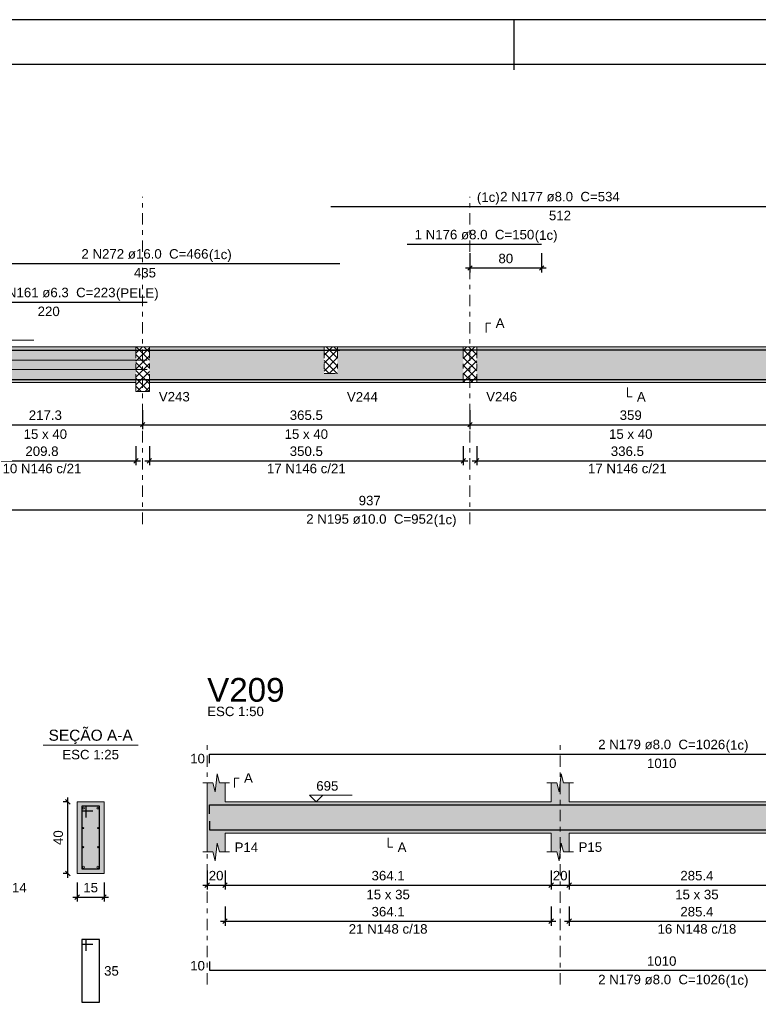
# Model space of a CAD drawing. Header units: millimetres. Extents: x 0 to 119, y 0 to 84.
# Tile 27 of 30: x 71 to 87, y 62 to 84. Entities that reach past the tile are written whole.
import ezdxf

# ---------------------------------------------------------------- set-up
doc = ezdxf.new("R2010")
doc.units = ezdxf.units.MM
doc.header["$MEASUREMENT"] = 0
doc.linetypes.add('DASHDOT', pattern=[2.54, 1.27, -0.635, 0, -0.635])
doc.linetypes.add('NULL', pattern=[0])
doc.layers.get('0').update_dxf_attribs({"lineweight": 18})
for name, color, linetype, lineweight in [('Descrição da armadura', 7, 'Continuous', 0), ('DT-Arm complementar', 5, 'Continuous', 5), ('DT-Barras na forma', 2, 'Continuous', 30), ('DT-Barras no corte', 5, 'Continuous', 5), ('DT-Barras rebatidas', 2, 'Continuous', 30), ('DT-Cotas', 9, 'Continuous', 5), ('DT-Forma', 5, 'Continuous', 5), ('DT-Hachura forma vigas', 254, 'Continuous', 5), ('DT-Hachura intersecção vigas', 9, 'Continuous', 5), ('DT-Hachura seção vigas', 254, 'Continuous', 5), ('DT-Pontilhado', 9, 'DASHDOT', 5), ('DT-Textos', 7, 'Continuous', 5), ('DT-Título', 3, 'Continuous', 20), ('Textos armaduras', 7, 'Continuous', 0)]:
    doc.layers.add(name, color=color, linetype=linetype, lineweight=lineweight)
doc.layers.add('SEDUC_MARF', color=1, linetype='Continuous')
doc.layers.add('SEDUC_MARGG', color=7, linetype='Continuous')
doc.styles.add('Arial', font='txt')
doc.dimstyles.new('UM_25.000000', dxfattribs={"dimtxt": 0.18, "dimasz": 0.1, "dimexe": 0.1, "dimexo": 0.2, "dimgap": 0, "dimtad": 1, "dimtih": 1, "dimtoh": 1, "dimdec": 1, "dimlfac": 25, "dimzin": 0, "dimdsep": 46, "dimtxsty": 'Standard', "dimcen": 0.09, "dimdle": 0.1, "dimadec": 1, "dimazin": 2, "dimtfac": 1, "dimtdec": 4, "dimtofl": 0, "dimtmove": 0, "dimatfit": 3, "dimfxl": 1, "dimtolj": 1, "dimarcsym": 0})
doc.dimstyles.new('UM_50.000000', dxfattribs={"dimtxt": 0.18, "dimasz": 0.1, "dimexe": 0.1, "dimexo": 0.2, "dimgap": 0, "dimtad": 1, "dimtih": 1, "dimtoh": 1, "dimdec": 1, "dimlfac": 50, "dimzin": 0, "dimdsep": 46, "dimtxsty": 'Standard', "dimcen": 0.09, "dimdle": 0.1, "dimadec": 1, "dimazin": 2, "dimtfac": 1, "dimtdec": 4, "dimtofl": 0, "dimtmove": 0, "dimatfit": 3, "dimfxl": 1, "dimtolj": 1, "dimarcsym": 0})

# ---------------------------------------------------------------- blocks, each defined once
blk = doc.blocks.new('_Oblique')
at = {"color": 0, "linetype": 'ByBlock', "lineweight": -2}
blk.add_line((-0.5, -0.5), (0.5, 0.5), dxfattribs=at)
blk = doc.blocks.new('*D36')
at = {"layer": 'Defpoints', "color": 0}
for p in [(69.269, 75.58), (73.615, 75.58), (73.615, 75.051)]:
    blk.add_point(p, dxfattribs=at)
at = {"layer": 'DT-Cotas', "color": 0, "lineweight": -2}
for p, q in [((69.269, 75.38), (69.269, 74.951)), ((73.615, 75.38), (73.615, 74.951)), ((69.169, 75.051), (73.715, 75.051))]:
    blk.add_line(p, q, dxfattribs=at)
at = {"layer": 'DT-Cotas', "color": 0, "lineweight": -2, "xscale": 0.1, "yscale": 0.1, "zscale": 0.1, "rotation": 180}
blk.add_blockref('_Oblique', (69.269, 75.051), dxfattribs=at)
at = {"layer": 'DT-Cotas', "color": 0, "lineweight": -2, "xscale": 0.1, "yscale": 0.1, "zscale": 0.1}
blk.add_blockref('_Oblique', (73.615, 75.051), dxfattribs=at)
at = {"layer": 'DT-Cotas', "color": 7, "insert": (71.442, 75.263), "char_height": 0.2118, "attachment_point": 5, "rotation": 0.0057, "style": 'Arial'}
blk.add_mtext('\\A1;217.3', dxfattribs=at)
blk = doc.blocks.new('*D37')
at = {"layer": 'Defpoints', "color": 0}
for p in [(73.615, 75.58), (80.925, 75.58), (80.925, 75.051)]:
    blk.add_point(p, dxfattribs=at)
at = {"layer": 'DT-Cotas', "color": 0, "lineweight": -2}
for p, q in [((73.615, 75.38), (73.615, 74.951)), ((80.925, 75.38), (80.925, 74.951)), ((73.515, 75.051), (81.025, 75.051))]:
    blk.add_line(p, q, dxfattribs=at)
at = {"layer": 'DT-Cotas', "color": 0, "lineweight": -2, "xscale": 0.1, "yscale": 0.1, "zscale": 0.1, "rotation": 180}
blk.add_blockref('_Oblique', (73.615, 75.051), dxfattribs=at)
at = {"layer": 'DT-Cotas', "color": 0, "lineweight": -2, "xscale": 0.1, "yscale": 0.1, "zscale": 0.1}
blk.add_blockref('_Oblique', (80.925, 75.051), dxfattribs=at)
at = {"layer": 'DT-Cotas', "color": 7, "insert": (77.27, 75.263), "char_height": 0.2118, "attachment_point": 5, "rotation": 0.0057, "style": 'Arial'}
blk.add_mtext('\\A1;365.5', dxfattribs=at)
blk = doc.blocks.new('*D38')
at = {"layer": 'Defpoints', "color": 0}
for p in [(80.925, 75.58), (88.104, 75.58), (88.104, 75.051)]:
    blk.add_point(p, dxfattribs=at)
at = {"layer": 'DT-Cotas', "color": 0, "lineweight": -2}
for p, q in [((80.925, 75.38), (80.925, 74.951)), ((88.104, 75.38), (88.104, 74.951)), ((80.825, 75.051), (88.204, 75.051))]:
    blk.add_line(p, q, dxfattribs=at)
at = {"layer": 'DT-Cotas', "color": 0, "lineweight": -2, "xscale": 0.1, "yscale": 0.1, "zscale": 0.1, "rotation": 180}
blk.add_blockref('_Oblique', (80.925, 75.051), dxfattribs=at)
at = {"layer": 'DT-Cotas', "color": 0, "lineweight": -2, "xscale": 0.1, "yscale": 0.1, "zscale": 0.1}
blk.add_blockref('_Oblique', (88.104, 75.051), dxfattribs=at)
at = {"layer": 'DT-Cotas', "color": 7, "insert": (84.515, 75.263), "char_height": 0.2118, "attachment_point": 5, "rotation": 0.0057, "style": 'Arial'}
blk.add_mtext('\\A1;359', dxfattribs=at)
blk = doc.blocks.new('*D39')
at = {"layer": 'Defpoints', "color": 0}
for p in [(80.925, 79.082), (82.525, 79.082), (82.525, 78.553)]:
    blk.add_point(p, dxfattribs=at)
at = {"layer": 'DT-Cotas', "color": 0, "lineweight": -2}
for p, q in [((80.925, 78.882), (80.925, 78.453)), ((82.525, 78.882), (82.525, 78.453)), ((80.825, 78.553), (82.625, 78.553))]:
    blk.add_line(p, q, dxfattribs=at)
at = {"layer": 'DT-Cotas', "color": 0, "lineweight": -2, "xscale": 0.1, "yscale": 0.1, "zscale": 0.1, "rotation": 180}
blk.add_blockref('_Oblique', (80.925, 78.553), dxfattribs=at)
at = {"layer": 'DT-Cotas', "color": 0, "lineweight": -2, "xscale": 0.1, "yscale": 0.1, "zscale": 0.1}
blk.add_blockref('_Oblique', (82.525, 78.553), dxfattribs=at)
at = {"layer": 'DT-Cotas', "color": 7, "insert": (81.725, 78.764), "char_height": 0.2118, "attachment_point": 5, "rotation": 0.0057, "style": 'Arial'}
blk.add_mtext('\\A1;80', dxfattribs=at)
blk = doc.blocks.new('*D42')
at = {"layer": 'Defpoints', "color": 0}
for p in [(69.269, 74.775), (73.465, 74.775), (73.465, 74.246)]:
    blk.add_point(p, dxfattribs=at)
at = {"layer": 'DT-Cotas', "color": 0, "lineweight": -2}
for p, q in [((69.269, 74.575), (69.269, 74.146)), ((73.465, 74.575), (73.465, 74.146)), ((69.169, 74.246), (73.565, 74.246))]:
    blk.add_line(p, q, dxfattribs=at)
at = {"layer": 'DT-Cotas', "color": 0, "lineweight": -2, "xscale": 0.1, "yscale": 0.1, "zscale": 0.1, "rotation": 180}
blk.add_blockref('_Oblique', (69.269, 74.246), dxfattribs=at)
at = {"layer": 'DT-Cotas', "color": 0, "lineweight": -2, "xscale": 0.1, "yscale": 0.1, "zscale": 0.1}
blk.add_blockref('_Oblique', (73.465, 74.246), dxfattribs=at)
at = {"layer": 'DT-Cotas', "color": 7, "insert": (71.367, 74.458), "char_height": 0.2118, "attachment_point": 5, "rotation": 0.0057, "style": 'Arial'}
blk.add_mtext('\\A1;209.8', dxfattribs=at)
blk = doc.blocks.new('*D43')
at = {"layer": 'Defpoints', "color": 0}
for p in [(73.765, 74.775), (80.775, 74.775), (80.775, 74.246)]:
    blk.add_point(p, dxfattribs=at)
at = {"layer": 'DT-Cotas', "color": 0, "lineweight": -2}
for p, q in [((73.765, 74.575), (73.765, 74.146)), ((80.775, 74.575), (80.775, 74.146)), ((73.665, 74.246), (80.875, 74.246))]:
    blk.add_line(p, q, dxfattribs=at)
at = {"layer": 'DT-Cotas', "color": 0, "lineweight": -2, "xscale": 0.1, "yscale": 0.1, "zscale": 0.1, "rotation": 180}
blk.add_blockref('_Oblique', (73.765, 74.246), dxfattribs=at)
at = {"layer": 'DT-Cotas', "color": 0, "lineweight": -2, "xscale": 0.1, "yscale": 0.1, "zscale": 0.1}
blk.add_blockref('_Oblique', (80.775, 74.246), dxfattribs=at)
at = {"layer": 'DT-Cotas', "color": 7, "insert": (77.27, 74.458), "char_height": 0.2118, "attachment_point": 5, "rotation": 0.0057, "style": 'Arial'}
blk.add_mtext('\\A1;350.5', dxfattribs=at)
blk = doc.blocks.new('*D44')
at = {"layer": 'Defpoints', "color": 0}
for p in [(81.075, 74.775), (87.804, 74.775), (87.804, 74.246)]:
    blk.add_point(p, dxfattribs=at)
at = {"layer": 'DT-Cotas', "color": 0, "lineweight": -2}
for p, q in [((81.075, 74.575), (81.075, 74.146)), ((87.804, 74.575), (87.804, 74.146)), ((80.975, 74.246), (87.904, 74.246))]:
    blk.add_line(p, q, dxfattribs=at)
at = {"layer": 'DT-Cotas', "color": 0, "lineweight": -2, "xscale": 0.1, "yscale": 0.1, "zscale": 0.1, "rotation": 180}
blk.add_blockref('_Oblique', (81.075, 74.246), dxfattribs=at)
at = {"layer": 'DT-Cotas', "color": 0, "lineweight": -2, "xscale": 0.1, "yscale": 0.1, "zscale": 0.1}
blk.add_blockref('_Oblique', (87.804, 74.246), dxfattribs=at)
at = {"layer": 'DT-Cotas', "color": 7, "insert": (84.44, 74.458), "char_height": 0.2118, "attachment_point": 5, "rotation": 0.0057, "style": 'Arial'}
blk.add_mtext('\\A1;336.5', dxfattribs=at)
blk = doc.blocks.new('*D71')
at = {"layer": 'Defpoints', "color": 0}
for p in [(71.943, 66.626), (72.154, 66.626), (72.154, 65.026)]:
    blk.add_point(p, dxfattribs=at)
at = {"layer": 'DT-Cotas', "color": 0, "lineweight": -2}
for p, q in [((71.943, 64.926), (71.943, 66.726)), ((71.954, 66.626), (71.843, 66.626)), ((71.954, 65.026), (71.843, 65.026))]:
    blk.add_line(p, q, dxfattribs=at)
at = {"layer": 'DT-Cotas', "color": 0, "lineweight": -2, "xscale": 0.1, "yscale": 0.1, "zscale": 0.1}
for p, rotation in [((71.943, 66.626), 90), ((71.943, 65.026), 270)]:
    blk.add_blockref('_Oblique', p, dxfattribs=dict(at, rotation=rotation))
at = {"layer": 'DT-Cotas', "color": 7, "insert": (71.731, 65.826), "char_height": 0.2118, "attachment_point": 5, "rotation": 90, "style": 'Arial'}
blk.add_mtext('\\A1;40', dxfattribs=at)
blk = doc.blocks.new('*D72')
at = {"layer": 'Defpoints', "color": 0}
for p in [(72.154, 65.026), (72.754, 65.026), (72.754, 64.497)]:
    blk.add_point(p, dxfattribs=at)
at = {"layer": 'DT-Cotas', "color": 0, "lineweight": -2}
for p, q in [((72.154, 64.826), (72.154, 64.397)), ((72.754, 64.826), (72.754, 64.397)), ((72.054, 64.497), (72.854, 64.497))]:
    blk.add_line(p, q, dxfattribs=at)
at = {"layer": 'DT-Cotas', "color": 0, "lineweight": -2, "xscale": 0.1, "yscale": 0.1, "zscale": 0.1, "rotation": 180}
blk.add_blockref('_Oblique', (72.154, 64.497), dxfattribs=at)
at = {"layer": 'DT-Cotas', "color": 0, "lineweight": -2, "xscale": 0.1, "yscale": 0.1, "zscale": 0.1}
blk.add_blockref('_Oblique', (72.754, 64.497), dxfattribs=at)
at = {"layer": 'DT-Cotas', "color": 7, "insert": (72.454, 64.709), "char_height": 0.2118, "attachment_point": 5, "rotation": 0.0057, "style": 'Arial'}
blk.add_mtext('\\A1;15', dxfattribs=at)
blk = doc.blocks.new('*D74')
at = {"layer": 'Defpoints', "color": 0}
for p in [(75.056, 65.294), (75.456, 65.294), (75.456, 64.764)]:
    blk.add_point(p, dxfattribs=at)
at = {"layer": 'DT-Cotas', "color": 0, "lineweight": -2}
for p, q in [((75.056, 65.094), (75.056, 64.664)), ((75.456, 65.094), (75.456, 64.664)), ((74.956, 64.764), (75.556, 64.764))]:
    blk.add_line(p, q, dxfattribs=at)
at = {"layer": 'DT-Cotas', "color": 0, "lineweight": -2, "xscale": 0.1, "yscale": 0.1, "zscale": 0.1, "rotation": 180}
blk.add_blockref('_Oblique', (75.056, 64.764), dxfattribs=at)
at = {"layer": 'DT-Cotas', "color": 0, "lineweight": -2, "xscale": 0.1, "yscale": 0.1, "zscale": 0.1}
blk.add_blockref('_Oblique', (75.456, 64.764), dxfattribs=at)
at = {"layer": 'DT-Cotas', "color": 7, "insert": (75.256, 64.976), "char_height": 0.2118, "attachment_point": 5, "rotation": 0.0057, "style": 'Arial'}
blk.add_mtext('\\A1;20', dxfattribs=at)
blk = doc.blocks.new('*D75')
at = {"layer": 'Defpoints', "color": 0}
for p in [(75.456, 65.294), (82.739, 65.294), (82.739, 64.764)]:
    blk.add_point(p, dxfattribs=at)
at = {"layer": 'DT-Cotas', "color": 0, "lineweight": -2}
for p, q in [((75.456, 65.094), (75.456, 64.664)), ((82.739, 65.094), (82.739, 64.664)), ((75.356, 64.764), (82.839, 64.764))]:
    blk.add_line(p, q, dxfattribs=at)
at = {"layer": 'DT-Cotas', "color": 0, "lineweight": -2, "xscale": 0.1, "yscale": 0.1, "zscale": 0.1, "rotation": 180}
blk.add_blockref('_Oblique', (75.456, 64.764), dxfattribs=at)
at = {"layer": 'DT-Cotas', "color": 0, "lineweight": -2, "xscale": 0.1, "yscale": 0.1, "zscale": 0.1}
blk.add_blockref('_Oblique', (82.739, 64.764), dxfattribs=at)
at = {"layer": 'DT-Cotas', "color": 7, "insert": (79.097, 64.976), "char_height": 0.2118, "attachment_point": 5, "rotation": 0.0057, "style": 'Arial'}
blk.add_mtext('\\A1;364.1', dxfattribs=at)
blk = doc.blocks.new('*D76')
at = {"layer": 'Defpoints', "color": 0}
for p in [(82.739, 65.294), (83.139, 65.294), (83.139, 64.764)]:
    blk.add_point(p, dxfattribs=at)
at = {"layer": 'DT-Cotas', "color": 0, "lineweight": -2}
for p, q in [((82.739, 65.094), (82.739, 64.664)), ((83.139, 65.094), (83.139, 64.664)), ((82.639, 64.764), (83.239, 64.764))]:
    blk.add_line(p, q, dxfattribs=at)
at = {"layer": 'DT-Cotas', "color": 0, "lineweight": -2, "xscale": 0.1, "yscale": 0.1, "zscale": 0.1, "rotation": 180}
blk.add_blockref('_Oblique', (82.739, 64.764), dxfattribs=at)
at = {"layer": 'DT-Cotas', "color": 0, "lineweight": -2, "xscale": 0.1, "yscale": 0.1, "zscale": 0.1}
blk.add_blockref('_Oblique', (83.139, 64.764), dxfattribs=at)
at = {"layer": 'DT-Cotas', "color": 7, "insert": (82.939, 64.976), "char_height": 0.2118, "attachment_point": 5, "rotation": 0.0057, "style": 'Arial'}
blk.add_mtext('\\A1;20', dxfattribs=at)
blk = doc.blocks.new('*D77')
at = {"layer": 'Defpoints', "color": 0}
for p in [(83.139, 65.294), (88.847, 65.294), (88.847, 64.764)]:
    blk.add_point(p, dxfattribs=at)
at = {"layer": 'DT-Cotas', "color": 0, "lineweight": -2}
for p, q in [((83.139, 65.094), (83.139, 64.664)), ((88.847, 65.094), (88.847, 64.664)), ((83.039, 64.764), (88.947, 64.764))]:
    blk.add_line(p, q, dxfattribs=at)
at = {"layer": 'DT-Cotas', "color": 0, "lineweight": -2, "xscale": 0.1, "yscale": 0.1, "zscale": 0.1, "rotation": 180}
blk.add_blockref('_Oblique', (83.139, 64.764), dxfattribs=at)
at = {"layer": 'DT-Cotas', "color": 0, "lineweight": -2, "xscale": 0.1, "yscale": 0.1, "zscale": 0.1}
blk.add_blockref('_Oblique', (88.847, 64.764), dxfattribs=at)
at = {"layer": 'DT-Cotas', "color": 7, "insert": (85.993, 64.976), "char_height": 0.2118, "attachment_point": 5, "rotation": 0.0057, "style": 'Arial'}
blk.add_mtext('\\A1;285.4', dxfattribs=at)
blk = doc.blocks.new('*D83')
at = {"layer": 'Defpoints', "color": 0}
for p in [(75.456, 64.489), (82.739, 64.489), (82.739, 63.959)]:
    blk.add_point(p, dxfattribs=at)
at = {"layer": 'DT-Cotas', "color": 0, "lineweight": -2}
for p, q in [((75.456, 64.289), (75.456, 63.859)), ((82.739, 64.289), (82.739, 63.859)), ((75.356, 63.959), (82.839, 63.959))]:
    blk.add_line(p, q, dxfattribs=at)
at = {"layer": 'DT-Cotas', "color": 0, "lineweight": -2, "xscale": 0.1, "yscale": 0.1, "zscale": 0.1, "rotation": 180}
blk.add_blockref('_Oblique', (75.456, 63.959), dxfattribs=at)
at = {"layer": 'DT-Cotas', "color": 0, "lineweight": -2, "xscale": 0.1, "yscale": 0.1, "zscale": 0.1}
blk.add_blockref('_Oblique', (82.739, 63.959), dxfattribs=at)
at = {"layer": 'DT-Cotas', "color": 7, "insert": (79.097, 64.171), "char_height": 0.2118, "attachment_point": 5, "rotation": 0.0057, "style": 'Arial'}
blk.add_mtext('\\A1;364.1', dxfattribs=at)
blk = doc.blocks.new('*D84')
at = {"layer": 'Defpoints', "color": 0}
for p in [(83.139, 64.489), (88.847, 64.489), (88.847, 63.959)]:
    blk.add_point(p, dxfattribs=at)
at = {"layer": 'DT-Cotas', "color": 0, "lineweight": -2}
for p, q in [((83.139, 64.289), (83.139, 63.859)), ((88.847, 64.289), (88.847, 63.859)), ((83.039, 63.959), (88.947, 63.959))]:
    blk.add_line(p, q, dxfattribs=at)
at = {"layer": 'DT-Cotas', "color": 0, "lineweight": -2, "xscale": 0.1, "yscale": 0.1, "zscale": 0.1, "rotation": 180}
blk.add_blockref('_Oblique', (83.139, 63.959), dxfattribs=at)
at = {"layer": 'DT-Cotas', "color": 0, "lineweight": -2, "xscale": 0.1, "yscale": 0.1, "zscale": 0.1}
blk.add_blockref('_Oblique', (88.847, 63.959), dxfattribs=at)
at = {"layer": 'DT-Cotas', "color": 7, "insert": (85.993, 64.171), "char_height": 0.2118, "attachment_point": 5, "rotation": 0.0057, "style": 'Arial'}
blk.add_mtext('\\A1;285.4', dxfattribs=at)

msp = doc.modelspace()

# ---------------------------------------------------------------- hatches: boundary and pattern name
at = {"layer": 'DT-Hachura forma vigas', "linetype": 'Continuous'}
for points in [[(69.5687, 75.992), (73.4653, 75.992), (73.4653, 76.792), (69.5687, 76.792), (69.5687, 75.992)], [(77.9653, 76.192), (77.6653, 76.192), (77.6653, 76.792), (73.7653, 76.792), (73.7653, 75.992), (77.6653, 75.992), (77.9653, 75.992), (80.7753, 75.992), (80.7753, 76.792), (77.9653, 76.792), (77.9653, 76.192)], [(81.0753, 75.992), (87.8043, 75.992), (87.8043, 76.792), (81.0753, 76.792), (81.0753, 75.992)], [(95.3563, 65.5055), (95.3563, 65.9291), (95.3563, 66.6291), (95.3563, 67.0527), (95.2313, 67.0527), (95.1813, 67.2527), (95.1313, 66.8527), (95.0813, 67.0527), (94.9563, 67.0527), (94.9563, 66.6291), (89.2473, 66.6291), (89.2473, 67.0527), (89.1223, 67.0527), (89.0723, 67.2527), (89.0223, 66.8527), (88.9723, 67.0527), (88.8473, 67.0527), (88.8473, 66.6291), (83.1385, 66.6291), (83.1385, 67.0527), (83.0135, 67.0527), (82.9635, 67.2527), (82.9135, 66.8527), (82.8635, 67.0527), (82.7385, 67.0527), (82.7385, 66.6291), (75.4563, 66.6291), (75.4563, 67.0527), (75.3313, 67.0527), (75.2813, 67.2527), (75.2313, 66.8527), (75.1813, 67.0527), (75.0563, 67.0527), (75.0563, 66.6291), (75.0563, 65.9291), (75.0563, 65.5055), (75.1813, 65.5055), (75.2313, 65.3055), (75.2813, 65.7055), (75.3313, 65.5055), (75.4563, 65.5055), (75.4563, 65.9291), (82.7385, 65.9291), (82.7385, 65.5055), (82.8635, 65.5055), (82.9135, 65.3055), (82.9635, 65.7055), (83.0135, 65.5055), (83.1385, 65.5055), (83.1385, 65.9291), (88.8473, 65.9291), (88.8473, 65.5055), (88.9723, 65.5055), (89.0223, 65.3055), (89.0723, 65.7055), (89.1223, 65.5055), (89.2473, 65.5055), (89.2473, 65.9291), (94.9563, 65.9291), (94.9563, 65.5055), (95.0813, 65.5055), (95.1313, 65.3055), (95.1813, 65.7055), (95.2313, 65.5055), (95.3563, 65.5055)]]:
    msp.add_hatch(color=254, dxfattribs=at).paths.add_polyline_path(points)
at = {"layer": 'DT-Hachura intersecção vigas', "linetype": 'Continuous'}
h = msp.add_hatch(dxfattribs=at)
h.set_pattern_fill('ANSI37', color=9, style=0)
h.paths.add_polyline_path([(73.7653, 75.792), (73.7653, 75.992), (73.7653, 76.792), (73.4653, 76.792), (73.4653, 75.992), (73.4653, 75.792), (73.7653, 75.792)])
h = msp.add_hatch(dxfattribs=at)
h.set_pattern_fill('ANSI37', color=9, style=0)
h.paths.add_polyline_path([(77.6653, 76.192), (77.9653, 76.192), (77.9653, 76.792), (77.6653, 76.792), (77.6653, 76.192)])
h = msp.add_hatch(dxfattribs=at)
h.set_pattern_fill('ANSI37', color=9, style=0)
h.paths.add_polyline_path([(80.7753, 75.992), (81.0753, 75.992), (81.0753, 76.792), (80.7753, 76.792), (80.7753, 75.992)])
at = {"layer": 'DT-Hachura seção vigas', "linetype": 'Continuous'}
msp.add_hatch(color=254, dxfattribs=at).paths.add_polyline_path([(72.1543, 65.0263), (72.1543, 65.0263), (72.7543, 65.0263), (72.7543, 66.6263), (72.1543, 66.6263), (72.1543, 65.0263)])

# ---------------------------------------------------------------- linework, layer by layer
at = {"layer": 'DT-Arm complementar'}
for p, q in [((69.3187, 76.4907), (73.7153, 76.4907)), ((69.3187, 76.2814), (73.7153, 76.2814))]:
    msp.add_line(p, q, dxfattribs=at)
at = {"layer": 'DT-Barras na forma'}
for p, q in [((72.3543, 66.5263), (72.2543, 66.5263)), ((72.2543, 66.5263), (72.2543, 65.1263)), ((72.6543, 66.5263), (72.2543, 66.5263)), ((72.2543, 66.5263), (72.2543, 66.4263)), ((72.3543, 66.2763), (72.3543, 66.5263)), ((72.6543, 65.1263), (72.6543, 66.5263)), ((72.2543, 66.4263), (72.5043, 66.4263)), ((72.2543, 65.1263), (72.6543, 65.1263))]:
    msp.add_line(p, q, dxfattribs=at)
for points in [[(69.3187, 76.026), (69.3187, 76.716), (78.0153, 76.716)], [(77.8153, 76.724), (88.0543, 76.724), (88.0543, 76.2462)], [(79.5253, 76.724), (82.5253, 76.724)], [(69.3187, 76.262), (69.3187, 76.062), (88.0543, 76.062), (88.0543, 76.262)], [(75.1063, 66.3611), (75.1063, 66.5611), (95.3063, 66.5611), (95.3063, 66.3611)], [(75.1063, 66.1971), (75.1063, 65.9971), (95.3063, 65.9971), (95.3063, 66.1971)]]:
    msp.add_lwpolyline(points, dxfattribs=at)
at = {"layer": 'DT-Barras no corte'}
for centre, radius in [((72.2943, 66.4863), 0.02), ((72.6143, 66.4863), 0.02), ((72.2869, 66.0396), 0.0126), ((72.6217, 66.0396), 0.0126), ((72.2869, 65.6129), 0.0126), ((72.6217, 65.6129), 0.0126), ((72.2943, 65.1663), 0.02), ((72.6143, 65.1663), 0.02)]:
    msp.add_circle(centre, radius, dxfattribs=at)
at = {"layer": 'DT-Barras rebatidas'}
for points in [[(77.8153, 79.9293), (88.0543, 79.9293), (88.0543, 79.4515)], [(79.5253, 79.0821), (82.5253, 79.0821)], [(69.3187, 77.9605), (69.3187, 78.6505), (78.0153, 78.6505)], [(69.3912, 77.913), (69.3187, 77.7875), (73.7153, 77.7875)], [(69.3187, 73.351), (69.3187, 73.151), (88.0543, 73.151), (88.0543, 73.351)], [(75.1063, 67.4907), (75.1063, 67.6907), (95.3063, 67.6907), (95.3063, 67.4907)], [(72.3543, 63.2996), (72.3543, 63.5496), (72.2543, 63.5496), (72.2543, 62.1496), (72.6543, 62.1496), (72.6543, 63.5496), (72.2543, 63.5496), (72.2543, 63.4496), (72.5043, 63.4496)], [(75.1063, 63.0625), (75.1063, 62.8625), (95.3063, 62.8625), (95.3063, 63.0625)]]:
    msp.add_lwpolyline(points, dxfattribs=at)
at = {"layer": 'DT-Forma'}
for p, q in [((69.5687, 76.792), (73.4653, 76.792)), ((73.4653, 76.792), (73.7653, 76.792)), ((73.7653, 76.792), (77.6653, 76.792)), ((77.6653, 76.792), (77.9653, 76.792)), ((77.9653, 76.792), (80.7753, 76.792)), ((80.7753, 76.792), (81.0753, 76.792)), ((81.0753, 76.792), (87.8043, 76.792)), ((69.5687, 75.992), (73.4653, 75.992)), ((73.4653, 75.992), (73.4653, 75.792)), ((73.7653, 75.792), (73.7653, 75.992)), ((73.7653, 75.992), (77.6653, 75.992)), ((77.6653, 75.992), (77.9653, 75.992)), ((77.9653, 75.992), (80.7753, 75.992)), ((80.7753, 75.992), (81.0753, 75.992)), ((81.0753, 75.992), (87.8043, 75.992)), ((73.4653, 75.792), (73.7653, 75.792)), ((75.2313, 66.8527), (75.2813, 67.2527)), ((75.2813, 67.2527), (75.3313, 67.0527)), ((82.9135, 66.8527), (82.9635, 67.2527)), ((82.9635, 67.2527), (83.0135, 67.0527)), ((74.9563, 67.0527), (75.1813, 67.0527)), ((75.0563, 66.6291), (75.0563, 67.0527)), ((75.1813, 67.0527), (75.2313, 66.8527)), ((75.3313, 67.0527), (75.5563, 67.0527)), ((75.4563, 67.0527), (75.4563, 66.6291)), ((82.6385, 67.0527), (82.8635, 67.0527)), ((82.7385, 66.6291), (82.7385, 67.0527)), ((82.8635, 67.0527), (82.9135, 66.8527)), ((83.0135, 67.0527), (83.2385, 67.0527)), ((83.1385, 67.0527), (83.1385, 66.6291)), ((72.7543, 66.6263), (72.1543, 66.6263)), ((72.1543, 66.6263), (72.1543, 65.0263)), ((72.7543, 65.0263), (72.7543, 66.6263)), ((75.4563, 66.6291), (82.7385, 66.6291)), ((83.1385, 66.6291), (88.8473, 66.6291)), ((75.0563, 65.9291), (75.0563, 65.5055)), ((75.4563, 65.5055), (75.4563, 65.9291)), ((75.4563, 65.9291), (82.7385, 65.9291)), ((82.7385, 65.9291), (82.7385, 65.5055)), ((83.1385, 65.5055), (83.1385, 65.9291)), ((83.1385, 65.9291), (88.8473, 65.9291)), ((75.2313, 65.3055), (75.2813, 65.7055)), ((75.2813, 65.7055), (75.3313, 65.5055)), ((82.9135, 65.3055), (82.9635, 65.7055)), ((82.9635, 65.7055), (83.0135, 65.5055)), ((74.9563, 65.5055), (75.1813, 65.5055)), ((75.1813, 65.5055), (75.2313, 65.3055)), ((75.3313, 65.5055), (75.5563, 65.5055)), ((82.6385, 65.5055), (82.8635, 65.5055)), ((82.8635, 65.5055), (82.9135, 65.3055)), ((83.0135, 65.5055), (83.2385, 65.5055)), ((72.1543, 65.0263), (72.7543, 65.0263))]:
    msp.add_line(p, q, dxfattribs=at)
at = {"layer": 'DT-Forma', "linetype": 'Continuous'}
msp.add_line((75.0563, 65.9291), (75.0563, 66.6291), dxfattribs=at)
at = {"layer": 'DT-Pontilhado', "ltscale": 0.2}
for p, q in [((73.6153, 72.8333), (73.6153, 80.1411)), ((80.9253, 72.8333), (80.9253, 80.1411)), ((73.4653, 76.792), (73.4653, 75.992)), ((73.7653, 76.792), (73.7653, 75.992)), ((77.6653, 76.792), (77.6653, 76.192)), ((77.9653, 76.792), (77.9653, 76.192)), ((80.7753, 76.792), (80.7753, 75.992)), ((81.0753, 76.792), (81.0753, 75.992)), ((77.6653, 76.192), (77.9653, 76.192)), ((75.0563, 62.5448), (75.0563, 67.9025)), ((82.9385, 62.5448), (82.9385, 67.9025))]:
    msp.add_line(p, q, dxfattribs=at)
at = {"layer": 'DT-Textos'}
msp.add_line((71.3953, 67.8912), (73.5133, 67.8912), dxfattribs=at)
for points in [[(81.2871, 77.1097), (81.2871, 77.3215), (81.393, 77.3215)], [(70.5277, 76.9403), (70.3794, 76.792), (70.2312, 76.9403), (71.1843, 76.9403)], [(84.4398, 75.8861), (84.4398, 75.6743), (84.5457, 75.6743)], [(75.6681, 66.9468), (75.6681, 67.1586), (75.774, 67.1586)], [(77.641, 66.7774), (77.4927, 66.6291), (77.3445, 66.7774), (78.2976, 66.7774)], [(79.0974, 65.8232), (79.0974, 65.6114), (79.2033, 65.6114)]]:
    msp.add_lwpolyline(points, dxfattribs=at)
at = {"layer": 'SEDUC_MARF'}
msp.add_line((81.9015, 84.1), (81.9015, 82.9804), dxfattribs=at)
msp.add_lwpolyline([(118.9, 84.1), (0, 84.1), (0, 0), (118.9, 0)], close=True, dxfattribs=at)
at = {"layer": 'SEDUC_MARGG'}
msp.add_lwpolyline([(2.5, 1), (117.9, 1), (117.9, 83.1), (2.5, 83.1), (2.5, 1)], dxfattribs=at)

# ---------------------------------------------------------------- texts
at = {"layer": 'Descrição da armadura', "linetype": 'NULL', "char_height": 0.2118, "attachment_point": 8, "line_spacing_factor": 0.9, "style": 'Arial'}
for s, insert, width in [('2 N177 ø8.0  C=534', (82.9349, 80.0356), 5.239541), ('1 N176 ø8.0  C=150', (81.0249, 79.1876), 5.239541), ('2 N272 ø16.0  C=466', (73.6669, 78.7566), 5.562109), ('2x2 N161 ø6.3  C=223', (71.5169, 77.8936), 5.852109), ('10 N146 c/21', (71.367, 73.9642), 3.450264), ('17 N146 c/21', (77.2703, 73.9642), 3.450264), ('17 N146 c/21', (84.4398, 73.9642), 3.450264), ('2 N195 ø10.0  C=952', (78.6869, 72.8336), 5.562109), ('2 N179 ø8.0  C=1026', (85.2065, 67.797), 5.562109), ('21 N148 c/18', (79.0974, 63.6777), 3.450264), ('16 N148 c/18', (85.9929, 63.6777), 3.450264), ('2 N179 ø8.0  C=1026', (85.2065, 62.545), 5.562109)]:
    msp.add_mtext(s, dxfattribs=dict(at, insert=insert, width=width))
at = {"layer": 'DT-Textos', "linetype": 'NULL', "line_spacing_factor": 0.798, "style": 'Arial'}
for s, insert, char_height, width, attachment_point in [('(1c)', (81.5889, 79.9657), 0.2118, 0.998857, 9), ('(1c)', (82.3709, 79.1177), 0.2118, 0.998857, 7), ('(1c)', (75.0949, 78.6867), 0.2118, 0.998857, 7), ('(PELE)', (73.0189, 77.8237), 0.2118, 1.869424, 7), ('A', (81.4989, 77.2156), 0.2118, 0.386855, 7), ('V243', (73.9769, 75.5686), 0.2118, 1.354561, 7), ('V244', (78.1769, 75.5686), 0.2118, 1.354561, 7), ('V246', (81.2869, 75.5686), 0.2118, 1.354561, 7), ('A', (84.6519, 75.5686), 0.2118, 0.386855, 7), ('15 x 40', (71.4419, 74.7326), 0.2118, 1.902559, 8), ('15 x 40', (77.2699, 74.7326), 0.2118, 1.902559, 8), ('15 x 40', (84.5149, 74.7326), 0.2118, 1.902559, 8), ('(1c)', (80.1149, 72.7637), 0.2118, 0.998857, 7), ('ESC 1:50', (75.0565, 68.538), 0.2118, 2.482559, 7), ('SEÇÃO A-A', (72.4543, 67.9151), 0.2471, 3.812061, 8), ('(1c)', (86.6345, 67.7271), 0.2118, 0.998857, 7), ('ESC 1:25', (72.4543, 67.573), 0.2118, 2.482559, 8), ('A', (75.8795, 67.053), 0.2118, 0.386855, 7), ('695', (77.4925, 66.873), 0.2118, 0.967705, 7), ('P14', (75.6685, 65.506), 0.2118, 1.031992, 7), ('A', (79.3095, 65.506), 0.2118, 0.386855, 7), ('P15', (83.3505, 65.506), 0.2118, 1.031992, 7), ('P14', (70.4983, 64.603), 0.2118, 1.031992, 7), ('15 x 35', (79.0975, 64.447), 0.2118, 1.902559, 8), ('15 x 35', (85.9925, 64.447), 0.2118, 1.902559, 8), ('(1c)', (86.6345, 62.4751), 0.2118, 0.998857, 7)]:
    msp.add_mtext(s, dxfattribs=dict(at, insert=insert, char_height=char_height, width=width, attachment_point=attachment_point))
at = {"layer": 'DT-Título', "linetype": 'NULL', "insert": (75.0565, 68.8558), "char_height": 0.5295, "width": 3.456465, "attachment_point": 7, "line_spacing_factor": 0.798, "style": 'Arial'}
msp.add_mtext('V209', dxfattribs=at)
at = {"layer": 'Textos armaduras', "linetype": 'NULL', "char_height": 0.2118, "line_spacing_factor": 0.9, "style": 'Arial'}
for s, insert, width, attachment_point in [('512', (82.9348, 79.832), 1.367705, 2), ('435', (73.667, 78.5532), 1.367705, 2), ('220', (71.517, 77.6902), 1.367705, 2), ('937', (78.6865, 73.2483), 1.367705, 8), ('10', (75.0063, 67.4848), 1.045137, 9), ('1010', (85.2063, 67.5934), 1.690273, 2), ('10', (75.0063, 62.8566), 1.045137, 9), ('1010', (85.2063, 62.9597), 1.690273, 8), ('35', (72.7543, 62.9555), 1.045137, 1)]:
    msp.add_mtext(s, dxfattribs=dict(at, insert=insert, width=width, attachment_point=attachment_point))

# ---------------------------------------------------------------- dimensions: what is measured, and where the dimension line sits
at = {"layer": 'DT-Cotas'}
for base, p1, p2, dimstyle, override, picture, middle, turn in [((82.5253, 78.5526), (80.9253, 79.0821), (82.5253, 79.0821), 'UM_50.000000', {"dimtxt": 0.2118, "dimasz": 0.1, "dimexe": 0.1, "dimexo": 0.2, "dimtad": 1, "dimtih": 0, "dimtoh": 0, "dimdec": 1, "dimlfac": 50, "dimzin": 8, "dimtxsty": 'Arial', "dimblk": 'Oblique', "dimblk1": 'Oblique', "dimblk2": 'Oblique', "dimsah": 1, "dimdle": 0.1, "dimse1": 0, "dimse2": 0, "dimclrt": 7, "dimadec": 1, "dimazin": 3, "dimtmove": 2, "dimldrblk": 'Oblique'}, '*D39', (81.7253, 78.7644), 0.00573), ((73.6153, 75.0507), (69.2687, 75.5802), (73.6153, 75.5802), 'UM_50.000000', {"dimtxt": 0.2118, "dimasz": 0.1, "dimexe": 0.1, "dimexo": 0.2, "dimtad": 1, "dimtih": 0, "dimtoh": 0, "dimdec": 1, "dimlfac": 50, "dimzin": 8, "dimtxsty": 'Arial', "dimblk": 'Oblique', "dimblk1": 'Oblique', "dimblk2": 'Oblique', "dimsah": 1, "dimdle": 0.1, "dimse1": 0, "dimse2": 0, "dimclrt": 7, "dimadec": 1, "dimazin": 3, "dimtmove": 2, "dimldrblk": 'Oblique'}, '*D36', (71.442, 75.2625), 0.00573), ((80.9253, 75.0507), (73.6153, 75.5802), (80.9253, 75.5802), 'UM_50.000000', {"dimtxt": 0.2118, "dimasz": 0.1, "dimexe": 0.1, "dimexo": 0.2, "dimtad": 1, "dimtih": 0, "dimtoh": 0, "dimdec": 1, "dimlfac": 50, "dimzin": 8, "dimtxsty": 'Arial', "dimblk": 'Oblique', "dimblk1": 'Oblique', "dimblk2": 'Oblique', "dimsah": 1, "dimdle": 0.1, "dimse1": 0, "dimse2": 0, "dimclrt": 7, "dimadec": 1, "dimazin": 3, "dimtmove": 2, "dimldrblk": 'Oblique'}, '*D37', (77.2703, 75.2625), 0.00573), ((88.1043249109, 75.0507240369), (80.9253249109, 75.5802240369), (88.1043249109, 75.5802240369), 'UM_50.000000', {"dimtxt": 0.2118, "dimasz": 0.1, "dimexe": 0.1, "dimexo": 0.2, "dimtad": 1, "dimtih": 0, "dimtoh": 0, "dimdec": 1, "dimlfac": 50, "dimzin": 8, "dimtxsty": 'Arial', "dimblk": 'Oblique', "dimblk1": 'Oblique', "dimblk2": 'Oblique', "dimsah": 1, "dimdle": 0.1, "dimse1": 0, "dimse2": 0, "dimclrt": 7, "dimadec": 1, "dimazin": 3, "dimtmove": 2, "dimldrblk": 'Oblique'}, '*D38', (84.5148249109, 75.2625240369), 0.005729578), ((73.4653, 74.2459), (69.2687, 74.7754), (73.4653, 74.7754), 'UM_50.000000', {"dimtxt": 0.2118, "dimasz": 0.1, "dimexe": 0.1, "dimexo": 0.2, "dimtad": 1, "dimtih": 0, "dimtoh": 0, "dimdec": 1, "dimlfac": 50, "dimzin": 8, "dimtxsty": 'Arial', "dimblk": 'Oblique', "dimblk1": 'Oblique', "dimblk2": 'Oblique', "dimsah": 1, "dimdle": 0.1, "dimse1": 0, "dimse2": 0, "dimclrt": 7, "dimadec": 1, "dimazin": 3, "dimtmove": 2, "dimldrblk": 'Oblique'}, '*D42', (71.367, 74.4577), 0.00573), ((80.7753, 74.2459), (73.7653, 74.7754), (80.7753, 74.7754), 'UM_50.000000', {"dimtxt": 0.2118, "dimasz": 0.1, "dimexe": 0.1, "dimexo": 0.2, "dimtad": 1, "dimtih": 0, "dimtoh": 0, "dimdec": 1, "dimlfac": 50, "dimzin": 8, "dimtxsty": 'Arial', "dimblk": 'Oblique', "dimblk1": 'Oblique', "dimblk2": 'Oblique', "dimsah": 1, "dimdle": 0.1, "dimse1": 0, "dimse2": 0, "dimclrt": 7, "dimadec": 1, "dimazin": 3, "dimtmove": 2, "dimldrblk": 'Oblique'}, '*D43', (77.2703, 74.4577), 0.00573), ((87.8043249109, 74.2458840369), (81.0753249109, 74.7753840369), (87.8043249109, 74.7753840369), 'UM_50.000000', {"dimtxt": 0.2118, "dimasz": 0.1, "dimexe": 0.1, "dimexo": 0.2, "dimtad": 1, "dimtih": 0, "dimtoh": 0, "dimdec": 1, "dimlfac": 50, "dimzin": 8, "dimtxsty": 'Arial', "dimblk": 'Oblique', "dimblk1": 'Oblique', "dimblk2": 'Oblique', "dimsah": 1, "dimdle": 0.1, "dimse1": 0, "dimse2": 0, "dimclrt": 7, "dimadec": 1, "dimazin": 3, "dimtmove": 2, "dimldrblk": 'Oblique'}, '*D44', (84.4398249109, 74.4576840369), 0.005729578), ((75.4563, 64.7642), (75.0563, 65.2937), (75.4563, 65.2937), 'UM_50.000000', {"dimtxt": 0.2118, "dimasz": 0.1, "dimexe": 0.1, "dimexo": 0.2, "dimtad": 1, "dimtih": 0, "dimtoh": 0, "dimdec": 1, "dimlfac": 50, "dimzin": 8, "dimtxsty": 'Arial', "dimblk": 'Oblique', "dimblk1": 'Oblique', "dimblk2": 'Oblique', "dimsah": 1, "dimdle": 0.1, "dimse1": 0, "dimse2": 0, "dimclrt": 7, "dimadec": 1, "dimazin": 3, "dimtmove": 2, "dimldrblk": 'Oblique'}, '*D74', (75.2563, 64.976), 0.00573), ((82.7385, 64.7642), (75.4563, 65.2937), (82.7385, 65.2937), 'UM_50.000000', {"dimtxt": 0.2118, "dimasz": 0.1, "dimexe": 0.1, "dimexo": 0.2, "dimtad": 1, "dimtih": 0, "dimtoh": 0, "dimdec": 1, "dimlfac": 50, "dimzin": 8, "dimtxsty": 'Arial', "dimblk": 'Oblique', "dimblk1": 'Oblique', "dimblk2": 'Oblique', "dimsah": 1, "dimdle": 0.1, "dimse1": 0, "dimse2": 0, "dimclrt": 7, "dimadec": 1, "dimazin": 3, "dimtmove": 2, "dimldrblk": 'Oblique'}, '*D75', (79.0974, 64.976), 0.00573), ((83.1385, 64.7642), (82.7385, 65.2937), (83.1385, 65.2937), 'UM_50.000000', {"dimtxt": 0.2118, "dimasz": 0.1, "dimexe": 0.1, "dimexo": 0.2, "dimtad": 1, "dimtih": 0, "dimtoh": 0, "dimdec": 1, "dimlfac": 50, "dimzin": 8, "dimtxsty": 'Arial', "dimblk": 'Oblique', "dimblk1": 'Oblique', "dimblk2": 'Oblique', "dimsah": 1, "dimdle": 0.1, "dimse1": 0, "dimse2": 0, "dimclrt": 7, "dimadec": 1, "dimazin": 3, "dimtmove": 2, "dimldrblk": 'Oblique'}, '*D76', (82.9385, 64.976), 0.00573), ((88.8473, 64.7642), (83.1385, 65.2937), (88.8473, 65.2937), 'UM_50.000000', {"dimtxt": 0.2118, "dimasz": 0.1, "dimexe": 0.1, "dimexo": 0.2, "dimtad": 1, "dimtih": 0, "dimtoh": 0, "dimdec": 1, "dimlfac": 50, "dimzin": 8, "dimtxsty": 'Arial', "dimblk": 'Oblique', "dimblk1": 'Oblique', "dimblk2": 'Oblique', "dimsah": 1, "dimdle": 0.1, "dimse1": 0, "dimse2": 0, "dimclrt": 7, "dimadec": 1, "dimazin": 3, "dimtmove": 2, "dimldrblk": 'Oblique'}, '*D77', (85.9929, 64.976), 0.00573), ((72.7543, 64.4968), (72.1543, 65.0263), (72.7543, 65.0263), 'UM_25.000000', {"dimtxt": 0.2118, "dimasz": 0.1, "dimexe": 0.1, "dimexo": 0.2, "dimtad": 1, "dimtih": 0, "dimtoh": 0, "dimdec": 1, "dimlfac": 25, "dimzin": 8, "dimtxsty": 'Arial', "dimblk": 'Oblique', "dimblk1": 'Oblique', "dimblk2": 'Oblique', "dimsah": 1, "dimdle": 0.1, "dimse1": 0, "dimse2": 0, "dimclrt": 7, "dimadec": 1, "dimazin": 3, "dimtmove": 2, "dimldrblk": 'Oblique'}, '*D72', (72.4543, 64.7086), 0.00573), ((82.7385, 63.9594), (75.4563, 64.4889), (82.7385, 64.4889), 'UM_50.000000', {"dimtxt": 0.2118, "dimasz": 0.1, "dimexe": 0.1, "dimexo": 0.2, "dimtad": 1, "dimtih": 0, "dimtoh": 0, "dimdec": 1, "dimlfac": 50, "dimzin": 8, "dimtxsty": 'Arial', "dimblk": 'Oblique', "dimblk1": 'Oblique', "dimblk2": 'Oblique', "dimsah": 1, "dimdle": 0.1, "dimse1": 0, "dimse2": 0, "dimclrt": 7, "dimadec": 1, "dimazin": 3, "dimtmove": 2, "dimldrblk": 'Oblique'}, '*D83', (79.0974, 64.1712), 0.00573), ((88.8473, 63.9594), (83.1385, 64.4889), (88.8473, 64.4889), 'UM_50.000000', {"dimtxt": 0.2118, "dimasz": 0.1, "dimexe": 0.1, "dimexo": 0.2, "dimtad": 1, "dimtih": 0, "dimtoh": 0, "dimdec": 1, "dimlfac": 50, "dimzin": 8, "dimtxsty": 'Arial', "dimblk": 'Oblique', "dimblk1": 'Oblique', "dimblk2": 'Oblique', "dimsah": 1, "dimdle": 0.1, "dimse1": 0, "dimse2": 0, "dimclrt": 7, "dimadec": 1, "dimazin": 3, "dimtmove": 2, "dimldrblk": 'Oblique'}, '*D84', (85.9929, 64.1712), 0.00573)]:
    dim = msp.add_linear_dim(base=base, p1=p1, p2=p2, dimstyle=dimstyle, override=override, dxfattribs=at)
    dim.commit()
    dim.dimension.update_dxf_attribs({"geometry": picture, "text_midpoint": middle, "dimtype": 160, "text_rotation": turn})
dim = msp.add_linear_dim(base=(71.9425, 66.6263), p1=(72.1543, 65.0263), p2=(72.1543, 66.6263), angle=90, dimstyle='UM_25.000000', override={"dimtxt": 0.2118, "dimasz": 0.1, "dimexe": 0.1, "dimexo": 0.2, "dimtad": 1, "dimtih": 0, "dimtoh": 0, "dimdec": 1, "dimlfac": 25, "dimzin": 8, "dimtxsty": 'Arial', "dimblk": 'Oblique', "dimblk1": 'Oblique', "dimblk2": 'Oblique', "dimsah": 1, "dimdle": 0.1, "dimse1": 0, "dimse2": 0, "dimclrt": 7, "dimadec": 1, "dimazin": 3, "dimtmove": 2, "dimldrblk": 'Oblique'}, dxfattribs=at)
dim.commit()
dim.dimension.update_dxf_attribs({"geometry": '*D71', "text_midpoint": (71.7307, 65.8263), "dimtype": 160, "text_rotation": 90})

doc.saveas('drawing.dxf')
